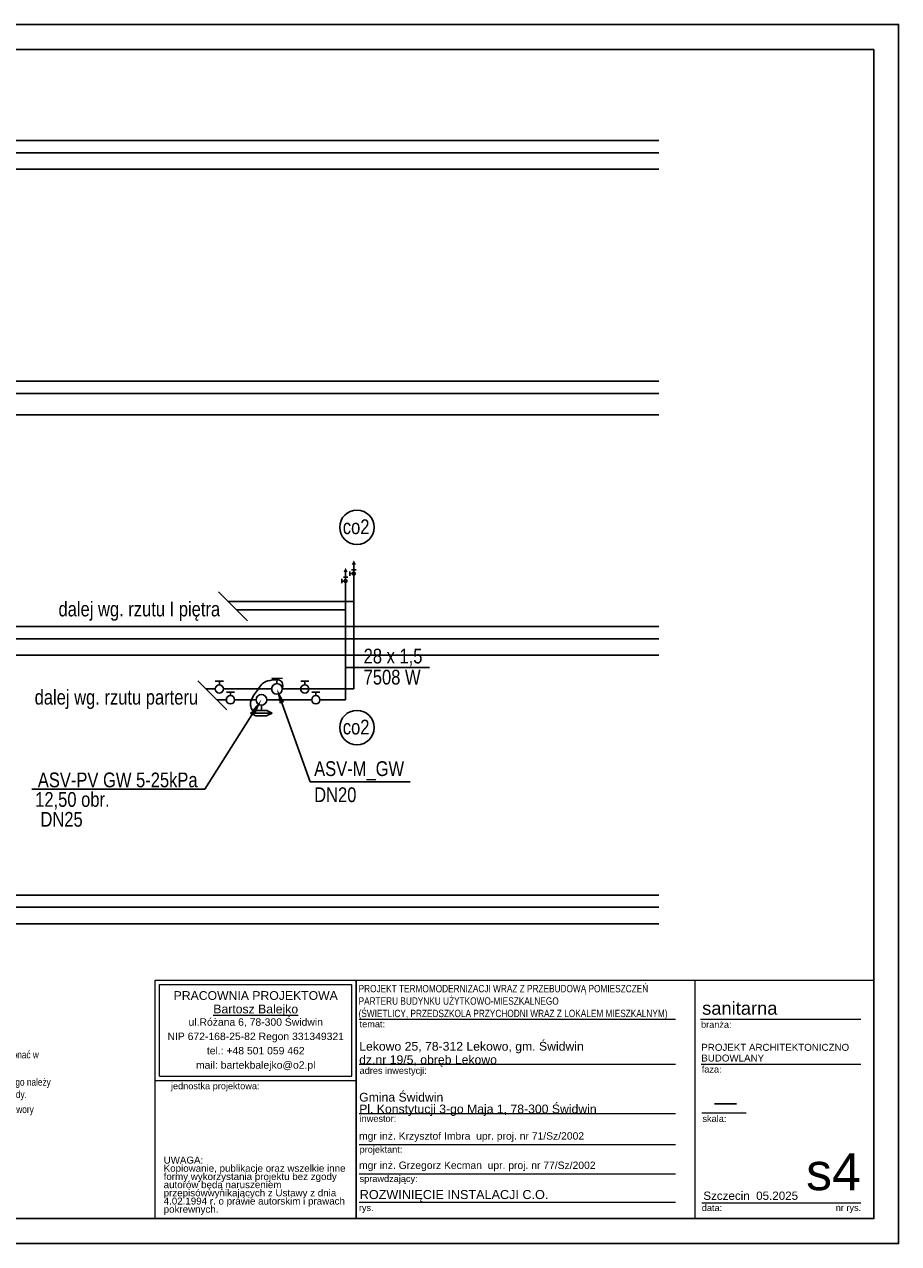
# Model space of a CAD drawing. Extents: x -440864 to -355682, y 13652 to 155872.
# Tile 125 of 179: x -366352 to -355710, y 57915 to 72765. Entities that reach past the tile are written whole.
import ezdxf
from ezdxf import colors
from ezdxf.entities.mleader import LeaderData, LeaderLine
from ezdxf.lldxf.tags import DXFTag
from ezdxf.math import Vec2, Vec3

# ---------------------------------------------------------------- set-up
doc = ezdxf.new("R2010")
doc.units = 0
doc.header["$MEASUREMENT"] = 0
doc.layers.get('0').update_dxf_attribs({"color": 252})
for name, color, linetype in [('#opisy', 7, 'Continuous'), ('_TABELA', 7, 'Continuous'), ('IS_Armatura_Therm', 7, 'SOLID'), ('IS_Grafika', 7, 'SOLID'), ('IS_Konstrukcja', 7, 'SOLID'), ('IS_Opisy_działek_Therm', 7, 'SOLID'), ('IS_Powrót', 5, 'DASH'), ('IS_Text_Armatury_Therm', 7, 'Continuous'), ('IS_Text_Konstrukcji', 7, 'Continuous'), ('IS_Zasilanie', 1, 'SOLID'), ('URZADZENIA_I_AKCES_', 7, 'Continuous')]:
    doc.layers.add(name, color=color, linetype=linetype)
for name, color, linetype, lineweight in [('ARCH TABELA_Nr_Pióra__1', 252, 'Continuous', 25), ('ARCH TABELA_Nr_Pióra__21', 252, 'Continuous', 9), ('ARCH TABELA_Nr_Pióra__7', 252, 'Continuous', 13)]:
    doc.layers.add(name, color=color, linetype=linetype, lineweight=lineweight)
doc.styles.add('GENERATED_STYLE_5', font='txt')
doc.styles.add('GENERATED_STYLE_7', font='arial.ttf')
doc.styles.add('GENERATED_STYLE_8', font='arial.ttf')
doc.styles.add('GENERATED_STYLE_9', font='arial.ttf')
doc.styles.get("Standard").update_dxf_attribs({"font": 'arial.ttf', "width": 0.8, "bigfont": 'BIGFONT.SHX'})
tags = doc.linetypes.add('DASH', pattern=[15, 10, -5]).pattern_tags.tags
tags[6:7] = [DXFTag(74, 4), DXFTag(75, 0), DXFTag(340, '0'), DXFTag(46, 0.0), DXFTag(50, 0.0), DXFTag(44, 0.0), DXFTag(45, 0.0)]
tags[4:5] = [DXFTag(74, 4), DXFTag(75, 0), DXFTag(340, '0'), DXFTag(46, 0.0), DXFTag(50, 0.0), DXFTag(44, 0.0), DXFTag(45, 0.0)]
tags = doc.linetypes.add('SOLID', pattern=[10, 10, 0]).pattern_tags.tags
tags[6:7] = [DXFTag(74, 4), DXFTag(75, 0), DXFTag(340, '0'), DXFTag(46, 0.0), DXFTag(50, 0.0), DXFTag(44, 0.0), DXFTag(45, 0.0)]
tags[4:5] = [DXFTag(74, 4), DXFTag(75, 0), DXFTag(340, '0'), DXFTag(46, 0.0), DXFTag(50, 0.0), DXFTag(44, 0.0), DXFTag(45, 0.0)]

# ---------------------------------------------------------------- blocks, each defined once
blk = doc.blocks.new('ODPOW')
at = {"layer": 'URZADZENIA_I_AKCES_', "linetype": 'Continuous'}
for p, q in [((0, 27), (0, 0)), ((-4, 18), (4, 18)), ((4, 11), (7, 11)), ((7, 15), (7, 7))]:
    blk.add_line(p, q, dxfattribs=at)
at = {"layer": 'URZADZENIA_I_AKCES_', "linetype": 'Continuous', "const_width": 4}
blk.add_lwpolyline([(-2, 11, 1), (2, 11, 1)], format="xyb", close=True, dxfattribs=at)
at = {"layer": 'URZADZENIA_I_AKCES_', "linetype": 'Continuous'}
blk.add_solid([(-4, 27), (4, 27), (0, 35)], dxfattribs=at)

msp = doc.modelspace()

# ---------------------------------------------------------------- linework, layer by layer
at = {"color": 0, "lineweight": 20}
for points in [[(-363989.5, 65853.6), (-363635.9, 65500)], [(-364241.4, 64769.8), (-363887.9, 64416.2)]]:
    msp.add_lwpolyline(points, dxfattribs=at)
at = {"layer": '_TABELA', "color": 7}
msp.add_lwpolyline([(-376709.5, 72765.2), (-355709.5, 72765.2), (-376709.5, 72765.2), (-376709.5, 57915.2), (-355709.5, 57915.2), (-355709.5, 72765.2)], dxfattribs=at)
msp.add_lwpolyline([(-356009.5, 72460.2), (-375459.5, 72460.2), (-375459.5, 58220.2), (-356009.5, 58220.2)], close=True, dxfattribs=at)
at = {"layer": 'ARCH TABELA_Nr_Pióra__21', "color": 0, "linetype": 'Continuous'}
for p, q in [((-364759.5, 58220.2), (-364759.5, 61125.8)), ((-364759.5, 61125.8), (-362312.7, 61125.8)), ((-364759.5, 59902.4), (-364759.5, 61125.8)), ((-364759.5, 61125.8), (-356009.5, 61125.8)), ((-364706.3, 59955.6), (-364706.3, 61072.6)), ((-364706.3, 61072.6), (-362365.9, 61072.6)), ((-362365.9, 59955.6), (-362365.9, 61072.6)), ((-362312.7, 61125.8), (-362312.7, 58220.2)), ((-362312.7, 59902.4), (-362312.7, 61125.8)), ((-358190.4, 61125.8), (-358190.4, 58220.2)), ((-356009.5, 61125.8), (-356009.5, 58220.2)), ((-362312.7, 58220.2), (-362312.7, 60925.8)), ((-362276.6, 60647.6), (-358426.7, 60647.6)), ((-358120.7, 60647.6), (-356171, 60647.6)), ((-362276.6, 60100.8), (-358426.7, 60100.8)), ((-358112, 60100.8), (-356171, 60100.8)), ((-364759.5, 59902.4), (-362312.7, 59902.4)), ((-364706.3, 59955.6), (-362365.9, 59955.6)), ((-362276.6, 59500.8), (-358426.7, 59500.8)), ((-358106.1, 59509.4), (-357566.3, 59509.4)), ((-362276.6, 59120.8), (-358426.7, 59120.8)), ((-362276.6, 58763.6), (-358426.7, 58763.6)), ((-362276.6, 58420.2), (-358426.7, 58420.2)), ((-358106.1, 58411.4), (-356965.2, 58411.4)), ((-356965.2, 58411.4), (-356171, 58411.4)), ((-364759.5, 58220.2), (-362312.7, 58220.2)), ((-356009.5, 58220.2), (-362312.7, 58220.2))]:
    msp.add_line(p, q, dxfattribs=at)
at = {"layer": 'IS_Armatura_Therm', "color": 1, "ltscale": 10}
for p, q in [((-363211.9, 64800.2), (-363341.9, 64800.8)), ((-363277.2, 64735.5), (-363276.9, 64800.5))]:
    msp.add_line(p, q, dxfattribs=at)
at = {"layer": 'IS_Armatura_Therm', "color": 5, "ltscale": 10}
for p, q in [((-363467.2, 64473.9), (-363467.7, 64408.9)), ((-363532.7, 64409.4), (-363597.9, 64377.4)), ((-363597.9, 64377.4), (-363337.9, 64375.5)), ((-363597.9, 64377.4), (-363533.1, 64344.4)), ((-363533.1, 64344.4), (-363403.1, 64343.4)), ((-363402.7, 64408.4), (-363532.7, 64409.4)), ((-363403.1, 64343.4), (-363337.9, 64375.5)), ((-363337.9, 64375.5), (-363402.7, 64408.4))]:
    msp.add_line(p, q, dxfattribs=at)
at = {"layer": 'IS_Armatura_Therm', "color": 0}
for points in [[(-363978.9, 64764.5), (-364028.9, 64764.5)], [(-363978.9, 64720.5), (-363978.9, 64764.5), (-363928.9, 64764.5)], [(-362938.9, 64764.5), (-362988.9, 64764.5)], [(-362938.9, 64720.5), (-362938.9, 64764.5), (-362888.9, 64764.5)], [(-363843.9, 64633.1), (-363893.9, 64633.1)], [(-363843.9, 64589.1), (-363843.9, 64633.1), (-363793.9, 64633.1)], [(-362803.9, 64633.1), (-362853.9, 64633.1)], [(-362803.9, 64589.1), (-362803.9, 64633.1), (-362753.9, 64633.1)]]:
    msp.add_lwpolyline(points, dxfattribs=at)
for centre in [(-363978.9, 64670.5), (-362938.9, 64670.5)]:
    msp.add_circle(centre, 50, dxfattribs=at)
at = {"layer": 'IS_Armatura_Therm', "color": 5, "ltscale": 10}
msp.add_ellipse((-363466.7, 64538.9), major_axis=(0, -65), ratio=1, dxfattribs=at)
at = {"layer": 'IS_Armatura_Therm', "color": 1, "ltscale": 10}
msp.add_ellipse((-363277.4, 64670.5), major_axis=(0, -65), ratio=1, dxfattribs=at)
at = {"layer": 'IS_Armatura_Therm', "ltscale": 10}
msp.add_open_spline([(-363500.4, 64376.6), (-363520.7, 64376.8), (-363559.2, 64379.6), (-363589.3, 64429.5), (-363610.2, 64491), (-363570.6, 64582.9), (-363528.5, 64637.3), (-363479.5, 64711.2), (-363433, 64761.6), (-363308.6, 64788.2), (-363240.9, 64779.9), (-363222.1, 64760), (-363198.3, 64731), (-363212.4, 64671.2)], degree=3, knots=[0, 0, 0, 0, 60.8084729, 103.3600852, 155.6127429, 223.7227611, 302.7833492, 385.3122006, 463.4017328, 529.8922982, 581.0922086, 626.6166152, 695.0208462, 695.0208462, 695.0208462, 695.0208462], dxfattribs=at)
at = {"layer": 'IS_Grafika', "ltscale": 10}
msp.add_line((-363920.8, 65784.9), (-363920.8, 65784.9), dxfattribs=at)
at = {"layer": 'IS_Konstrukcja', "color": 252, "ltscale": 10}
for p, q in [((-372205.5, 71351.2), (-358630.5, 71351.2)), ((-372630.5, 71201.2), (-358630.5, 71201.2)), ((-372630.5, 71001.2), (-358630.5, 71001.2)), ((-372205.5, 68421.2), (-358630.5, 68421.2)), ((-372630.5, 68271.2), (-358630.5, 68271.2)), ((-372630.5, 68011.2), (-358630.5, 68011.2)), ((-372205.5, 65431.2), (-358630.5, 65431.2)), ((-372630.5, 65281.2), (-358630.5, 65281.2)), ((-372630.5, 65081.2), (-358630.5, 65081.2)), ((-372205.5, 62161.2), (-358630.5, 62161.2)), ((-372630.5, 62011.2), (-358630.5, 62011.2)), ((-372630.5, 61811.2), (-358630.5, 61811.2))]:
    msp.add_line(p, q, dxfattribs=at)
at = {"layer": 'IS_Opisy_działek_Therm', "ltscale": 10}
msp.add_line((-362442.4, 64931.3), (-361422.4, 64931.3), dxfattribs=at)
at = {"layer": 'IS_Powrót', "lineweight": 30, "ltscale": 10}
for p, q in [((-362442.4, 64539.1), (-362442.4, 65911.3)), ((-362442.4, 65634.9), (-363770.8, 65634.9)), ((-364010.7, 64539.1), (-363893.9, 64539.1)), ((-363793.9, 64539.1), (-363531.7, 64539.1)), ((-363401.7, 64539.1), (-362853.9, 64539.1)), ((-362753.9, 64539.1), (-362442.4, 64539.1))]:
    msp.add_line(p, q, dxfattribs=at)
at = {"layer": 'IS_Text_Armatury_Therm', "linetype": 'SOLID', "ltscale": 10}
for centre in [(-362303.6, 66639.7), (-362303.6, 64199.9)]:
    msp.add_circle(centre, 210, dxfattribs=at)
at = {"layer": 'IS_Zasilanie', "lineweight": 30, "ltscale": 10}
for p, q in [((-362342.4, 64670.5), (-362342.4, 66001.6)), ((-362342.4, 65734.9), (-363870.8, 65734.9)), ((-364142.1, 64670.5), (-364028.9, 64670.5)), ((-363928.9, 64670.5), (-363342.4, 64670.5)), ((-363212.4, 64670.5), (-362342.4, 64670.5))]:
    msp.add_line(p, q, dxfattribs=at)
at = {"layer": 'IS_Zasilanie', "color": 0}
for centre in [(-363843.9, 64539.1), (-362803.9, 64539.1)]:
    msp.add_circle(centre, 50, dxfattribs=at)

# ---------------------------------------------------------------- block references
at = {"xscale": -6.750000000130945, "yscale": 6.750000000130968, "zscale": 6.750000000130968, "rotation": 359.9873706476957}
for p in [(-362342.4, 66001.6), (-362442.4, 65911.3)]:
    msp.add_blockref('ODPOW', p, dxfattribs=at)

# ---------------------------------------------------------------- texts
at = {"layer": '#opisy', "lineweight": -3, "insert": (-369033.2, 60261.8), "char_height": 90, "width": 3109.66, "attachment_point": 1}
msp.add_mtext('Wszystkie przejścia przewodów instalacji c.o. należy wykonać w tulejach ochronnych z tworzywa sztucznego.\\P\\H0.22222x;\\P\\H4.5x;Wszystkie przejścia prze\\H0.99999x;z przegrody odzielenia pożarowego należy zabezpieczyć w klasie odporności ogniowej danej przegrody. \\P\\H0.22223x;\\P\\H4.4998574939x;W najwyższych miejscach pionów  należy zamontować zawory odpowietrzające. Przed każdym odpowietrzeniem należy zamontować zawór odcinający.\\P', dxfattribs=at)
at = {"layer": 'ARCH TABELA_Nr_Pióra__1', "color": 0, "linetype": 'Continuous', "insert": (-362283.7, 60647), "char_height": 90, "width": 6123.531, "attachment_point": 7, "line_spacing_factor": 1.005757, "style": 'GENERATED_STYLE_5'}
msp.add_mtext('\\pt22543.1;\\fArial|b0|i0|c238;\\W0.8;PROJEKT TERMOMODERNIZACJI WRAZ Z PRZEBUDOWĄ POMIESZCZEŃ \\PPARTERU BUDYNKU UŻYTKOWO-MIESZKALNEGO\\P(ŚWIETLICY, PRZEDSZKOLA PRZYCHODNI WRAZ Z LOKALEM MIESZKALNYM)', dxfattribs=at)
at = {"layer": 'ARCH TABELA_Nr_Pióra__1', "color": 0, "linetype": 'Continuous', "insert": (-362269.7, 58567.9), "char_height": 110, "width": 3354.855, "attachment_point": 1, "style": 'GENERATED_STYLE_9'}
msp.add_mtext('ROZWINIĘCIE INSTALACJI C.O.', dxfattribs=at)
at = {"layer": 'ARCH TABELA_Nr_Pióra__21', "color": 0, "linetype": 'Continuous', "insert": (-362276.6, 59470.1), "char_height": 106.383, "attachment_point": 7, "line_spacing_factor": 0.807442, "style": 'GENERATED_STYLE_7'}
msp.add_mtext('{Gmina Świdwin\\PPl. Konstytucji 3-go Maja 1, 78-300 Świdwin}', dxfattribs=at)
at = {"layer": 'ARCH TABELA_Nr_Pióra__7', "color": 0, "linetype": 'Continuous'}
for s, insert, char_height, attachment_point, line_spacing_factor, style in [('{PRACOWNIA PROJEKTOWA\\P\\LBartosz Balejko}', (-363536.1, 60990.1), 106.383, 2, 0.926719, 'GENERATED_STYLE_8'), ('{Lekowo 25, 78-312 Lekowo, gm. Świdwin\\Pdz.nr 19/5, obręb Lekowo}', (-362276.6, 60070.1), 106.383, 7, 0.918867, 'GENERATED_STYLE_7'), ('{PROJEKT ARCHITEKTONICZNO\\PBUDOWLANY}', (-358112, 60348.5), 85, 1, 0.923713, 'GENERATED_STYLE_7')]:
    msp.add_mtext(s, dxfattribs=dict(at, insert=insert, char_height=char_height, attachment_point=attachment_point, line_spacing_factor=line_spacing_factor, style=style))
at = {"layer": 'ARCH TABELA_Nr_Pióra__7', "color": 0, "linetype": 'Continuous', "attachment_point": 1, "style": 'GENERATED_STYLE_7'}
for s, insert, char_height, width in [('sanitarna', (-358101.4, 60862.4), 159.58, 1819.7), ('\\T0.95;\\W5;-', (-358002.4, 59715.1), 159.58, 503.284), ('mgr inż. Krzysztof Imbra  \\fArial|b0|i0|c238;upr. proj. nr 71/Sz/2002', (-362277.7, 59271.7), 90, 3210.984), ('mgr inż. Grzegorz Kecman  \\fArial|b0|i0|c238;upr. proj. nr 77/Sz/2002', (-362277.7, 58914.5), 90, 3210.984)]:
    msp.add_mtext(s, dxfattribs=dict(at, insert=insert, char_height=char_height, width=width))
at = {"layer": 'ARCH TABELA_Nr_Pióra__7', "color": 0, "linetype": 'Continuous', "style": 'GENERATED_STYLE_7'}
for s, insert, char_height, width, attachment_point, line_spacing_factor in [('{ul.Różana 6, 78-300 Świdwin\\PNIP 672-168-25-82 Regon 331349321\\Ptel.: +48 501 059 462\\Pmail: bartekbalejko@o2.pl}', (-363536.1, 60659.1), 90.426, 2340.426, 2, 1.156383), ('{UWAGA:\\PKopiowanie, publikacje oraz wszelkie inne formy wykorzystania projektu bez zgody autorów będą naruszeniem przepisówwynikających z Ustawy z dnia 4.02.1994 r. o prawie autorskim i prawach pokrewnych.}', (-364657, 58975.1), 85.1064, 2241.704, 1, 0.703415)]:
    msp.add_mtext(s, dxfattribs=dict(at, insert=insert, char_height=char_height, width=width, attachment_point=attachment_point, line_spacing_factor=line_spacing_factor))
for s, insert, char_height, attachment_point in [('{temat:}', (-362271.3, 60629.3), 79.79, 1), ('{branża:}', (-358114.8, 60623.2), 79.79, 1), ('{adres inwestycji:}', (-362271.3, 60062.7), 79.79, 1), ('{faza:}', (-358106.1, 60078.2), 79.79, 1), ('{jednostka projektowa:}', (-364568.1, 59875), 79.79, 1), ('{inwestor:}', (-362271.3, 59478.2), 79.79, 1), ('{skala:}', (-358097.3, 59477.3), 79.79, 1), ('{projektant:}', (-362271.3, 59102.5), 79.79, 1), ('s4', (-356171, 59015.7), 450, 3), ('sprawdzający:', (-362271.3, 58745.4), 79.79, 1), ('{Szczecin  05.2025}', (-358086.8, 58548.9), 101.064, 1), ('{rys.}', (-362280.2, 58391.6), 79.79, 1), ('{data:}', (-358105.4, 58391.6), 79.79, 1), ('{nr rys.}', (-356475, 58393.1), 79.79, 1)]:
    msp.add_mtext(s, dxfattribs=dict(at, insert=insert, char_height=char_height, attachment_point=attachment_point))
at = {"layer": 'IS_Opisy_działek_Therm', "ltscale": 10, "char_height": 180}
for s, insert, attachment_point in [('\\fArial|b0|i0;28 x 1,5', (-362222.4, 64947.9), 7), ('\\fArial|b0|i0;7508 W', (-362222.4, 64904.7), 1)]:
    msp.add_mtext(s, dxfattribs=dict(at, insert=insert, attachment_point=attachment_point))
at = {"layer": 'IS_Text_Armatury_Therm', "linetype": 'SOLID', "ltscale": 10, "char_height": 180}
for s, insert, attachment_point in [('\\fArial|b0|i0;co2', (-362151.5, 66553.9), 9), ('\\fArial|b0|i0;dalej wg. rzutu I pi\\fArial|b0|i0|c238;ętra', (-363969.3, 65500), 9), ('\\fArial|b0|i0;dalej wg. rzutu parteru', (-364237.5, 64426.2), 9), ('\\fArial|b0|i0;co2', (-362151.5, 64114.1), 9), ('\\fArial|b0|i0;ASV-PV GW 5-25kPa', (-364243.9, 63470.3), 9), ('\\fArial|b0|i0;ASV-M_GW', (-362824.8, 63558.3), 7), ('\\fArial|b0|i0;12,50 obr.', (-365315.3, 63201.7), 9), ('\\fArial|b0|i0;DN20  ', (-362824.8, 63289.9), 7), ('\\fArial|b0|i0;DN25  ', (-365642.8, 62990.7), 9)]:
    msp.add_mtext(s, dxfattribs=dict(at, insert=insert, attachment_point=attachment_point))

# ---------------------------------------------------------------- leaders
at = {"layer": 'IS_Text_Konstrukcji'}
ml = msp.add_multileader_mtext('Standard', dxfattribs=at)
ml.set_content('')
ml.set_leader_properties()
ml.build(insert=Vec2(0, 0))
ml.multileader.update_dxf_attribs({"text_right_attachment_type": 6, "dogleg_length": 0.36, "arrow_head_size": 180})
ctx = ml.context
ctx.base_point, ctx.char_height, ctx.arrow_head_size, ctx.landing_gap_size, ctx.plane_origin = Vec3(-361657.5, 63538), 0.18, 180, 0.09, Vec3(-373721.3, 44226.1)
ctx.right_attachment = 6
notes = []
notes.append((ctx, [(0, (1, 1, 0), (-362873.6, 63538), (1, 0), 1216.1, [(0, [(-363277.4, 64670.5)], 0, [])])]))
ctx.mtext.insert = Vec3(-361657.4, 63538.1)
ml = msp.add_multileader_mtext('Standard', dxfattribs=at)
ml.set_content('')
ml.set_leader_properties()
ml.build(insert=Vec2(0, 0))
ml.multileader.update_dxf_attribs({"text_right_attachment_type": 6, "dogleg_length": 0.36, "arrow_head_size": 180})
ctx = ml.context
ctx.base_point, ctx.char_height, ctx.arrow_head_size, ctx.landing_gap_size, ctx.plane_origin = Vec3(-366261.4, 63450.5), 0.18, 180, 0.09, Vec3(-378579.2, 43772)
ctx.right_attachment, ctx.text_align_type = 6, 2
notes.append((ctx, [(0, (1, 1, 0), (-364155.1, 63450.5), (-1, 0), 2106.1, [(0, [(-363466.7, 64538.9)], 0, [])])]))
ctx.mtext.insert, ctx.mtext.alignment = Vec3(-366261.3, 63450.7), 3
for ctx, leaders in notes:
    for number, flags, end, landing, length, lines in leaders:
        leader = LeaderData()
        leader.index, (leader.has_last_leader_line, leader.has_dogleg_vector, leader.attachment_direction) = number, flags
        leader.last_leader_point, leader.dogleg_vector, leader.dogleg_length = Vec3(end), Vec3(landing), length
        for number, points, colour, breaks in lines:
            line = LeaderLine()
            line.index, line.vertices, line.color, line.breaks = number, Vec3.list(points), colors.encode_raw_color(colour), breaks
            leader.lines.append(line)
        ctx.leaders.append(leader)

doc.saveas('drawing.dxf')
